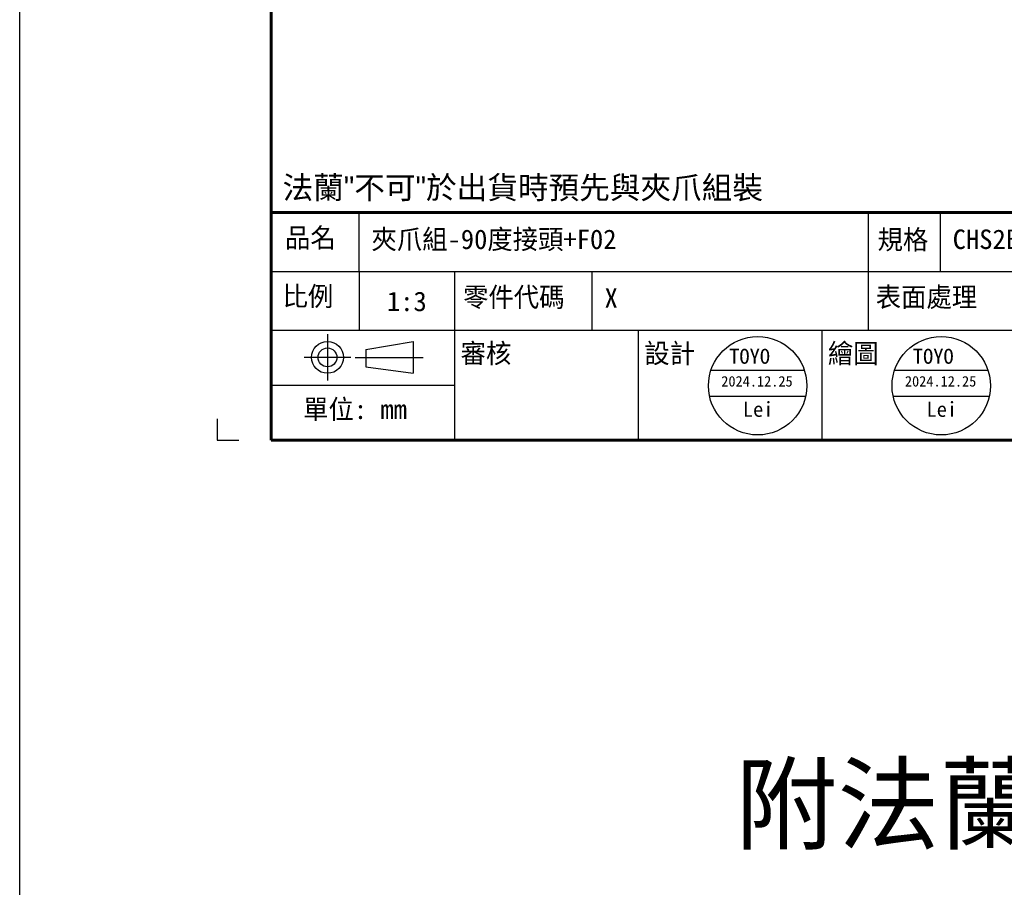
# Model space of a CAD drawing. Header units: inches. Extents: x 0 to 6721, y -3375 to 1330.
# Tile 58 of 198: x 4436 to 4831, y -2417 to -2069. Entities that reach past the tile are written whole.
import ezdxf
from ezdxf.enums import TextEntityAlignment as Align

# ---------------------------------------------------------------- set-up
doc = ezdxf.new("R2010")
doc.units = ezdxf.units.IN
doc.header["$MEASUREMENT"] = 0
doc.linetypes.add('SLD-實線', pattern=[0])
doc.layers.add('AM_0', color=7, linetype='Continuous', lineweight=30)
doc.layers.add('BORDER', color=7, linetype='Continuous')
doc.layers.add('圖框', color=7, linetype='SLD-實線')
doc.styles.get("Standard").update_dxf_attribs({"font": 'arial.ttf'})
doc.styles.add('標題欄', font='txt')

# ---------------------------------------------------------------- blocks, each defined once
blk = doc.blocks.new('A4橫')
at = {"color": 123}
blk.add_lwpolyline([(4724.32, 1173.75), (4724.32, 1170.89), (4727.18, 1170.89)], dxfattribs=at)
at = {"layer": 'BORDER', "color": 123, "linetype": 'Continuous', "lineweight": 60, "ltscale": 25.4}
for p, q in [((4731.53, 1453.75), (4731.53, 1170.89)), ((4731.53, 1201.3), (4917.11, 1201.3)), ((4731.53, 1170.89), (4924.32, 1170.89))]:
    blk.add_line(p, q, dxfattribs=at)
at = {"layer": 'BORDER', "color": 60, "linetype": 'Continuous', "ltscale": 25.4}
for p, q in [((4743.27, 1193.45), (4743.27, 1201.3)), ((4811.29, 1193.45), (4811.29, 1201.3)), ((4820.89, 1193.45), (4820.89, 1201.3)), ((4731.53, 1193.45), (4917.11, 1193.45)), ((4743.27, 1193.45), (4743.27, 1185.61)), ((4756.06, 1185.61), (4756.06, 1193.45)), ((4774.39, 1185.61), (4774.39, 1193.45)), ((4811.29, 1185.61), (4811.29, 1193.45)), ((4731.53, 1185.61), (4917.11, 1185.61)), ((4756.06, 1170.89), (4756.06, 1185.61)), ((4780.58, 1170.89), (4780.58, 1185.61)), ((4805.1, 1170.89), (4805.1, 1185.61)), ((4731.53, 1178.25), (4756.06, 1178.25)), ((4731.53, 1170.89), (4917.11, 1170.89))]:
    blk.add_line(p, q, dxfattribs=at)
at = {"layer": 'BORDER', "color": 4, "linetype": 'Continuous', "ltscale": 25.4}
for p, q in [((4739.03, 1185.08), (4739.03, 1178.86)), ((4742.14, 1181.97), (4735.92, 1181.97)), ((4742.71, 1181.97), (4751.83, 1181.97))]:
    blk.add_line(p, q, dxfattribs=at)
at = {"layer": 'BORDER', "color": 7, "linetype": 'Continuous', "ltscale": 25.4}
for p, q in [((4744.15, 1183.02), (4750.49, 1184.09)), ((4750.49, 1184.09), (4750.49, 1179.84)), ((4744.15, 1183.02), (4744.15, 1180.71)), ((4744.15, 1180.71), (4750.49, 1179.84))]:
    blk.add_line(p, q, dxfattribs=at)
for radius in [2.13, 1.26]:
    blk.add_circle((4739.03, 1181.97), radius, dxfattribs=at)
at = {"layer": '圖框', "style": '標題欄'}
for s, p in [('品名', (4733.36, 1199.24)), ('規格', (4812.49, 1199)), ('比例', (4733.04, 1191.44)), ('零件代碼', (4757.14, 1191.33)), ('表面處理', (4812.25, 1191.33)), ('審核', (4756.81, 1183.81)), ('設計', (4781.34, 1183.81)), ('繪圖', (4805.86, 1183.81)), ('單位: mm', (4735.78, 1176.34))]:
    blk.add_text(s, height=2.605, dxfattribs=at).set_placement(p, align=Align.TOP_LEFT)

msp = doc.modelspace()

# ---------------------------------------------------------------- linework, layer by layer
at = {"color": 1}
for p, q in [((4713.194, -2209.295), (4750.564, -2209.295)), ((4786.766, -2209.295), (4824.136, -2209.295)), ((4712.6, -2219.733), (4751.159, -2219.733)), ((4786.171, -2219.733), (4824.73, -2219.733))]:
    msp.add_line(p, q, dxfattribs=at)
at = {"color": 4}
msp.add_lwpolyline([(4436.223, 789.318), (5216.223, 789.318), (5216.223, -3374.682), (4436.223, -3374.682)], close=True, dxfattribs=at)
at = {"color": 1}
for centre in [(4731.879, -2215.595), (4805.451, -2215.595)]:
    msp.add_circle(centre, 19.719, dxfattribs=at)

# ---------------------------------------------------------------- block references
at = {"xscale": 3, "yscale": 3, "zscale": 3}
msp.add_blockref('A4橫', (-9657.563, -5750.142), dxfattribs=at)

# ---------------------------------------------------------------- texts
at = {"color": 7, "insert": (4826.223, -2384.896), "char_height": 30, "attachment_point": 5}
msp.add_mtext_dynamic_manual_height_columns('{\\fPMingLiU|b0|i0|c136|p18;附法蘭} F03', width=214.94471, gutter_width=18.75, heights=[0], dxfattribs=at)
at = {"layer": 'AM_0', "insert": (4541.538, -2141.739), "char_height": 9, "attachment_point": 7}
msp.add_mtext_dynamic_manual_height_columns('{\\fPMingLiU|b0|i0|c136|p18;法蘭"不可"於出貨時預先與夾爪組裝}', width=218.23164, gutter_width=1, heights=[0], dxfattribs=at)
at = {"layer": '圖框', "color": 1, "style": '標題欄'}
for s, height, p in [('夾爪組-90度接頭+F02', 7.81579, (4577.157, -2153.007)), ('CHS2B-S68-WW-F02', 7.81579, (4810.022, -2153.007)), ('X', 7.816, (4670.531, -2176.55)), ('TOYO', 6.0074, (4720.489, -2200.802)), ('TOYO', 6.0074, (4794.061, -2200.802))]:
    msp.add_text(s, height=height, dxfattribs=at).set_placement(p, align=Align.TOP_LEFT)
at = {"layer": '圖框', "style": '標題欄'}
msp.add_text('1:3', height=7.8158, dxfattribs=at).set_placement((4583.35, -2177.887), align=Align.TOP_LEFT)
at = {"layer": '圖框', "color": 1, "style": '標題欄'}
for s, height, p in [('2024.12.25', 4.2052, (4731.607, -2213.819)), ('2024.12.25', 4.2052, (4805.178, -2213.819)), ('Lei', 6.0074, (4732.082, -2225.051)), ('Lei', 6.0074, (4805.653, -2225.051))]:
    msp.add_text(s, height=height, dxfattribs=at).set_placement(p, align=Align.MIDDLE_CENTER)

doc.saveas('drawing.dxf')
